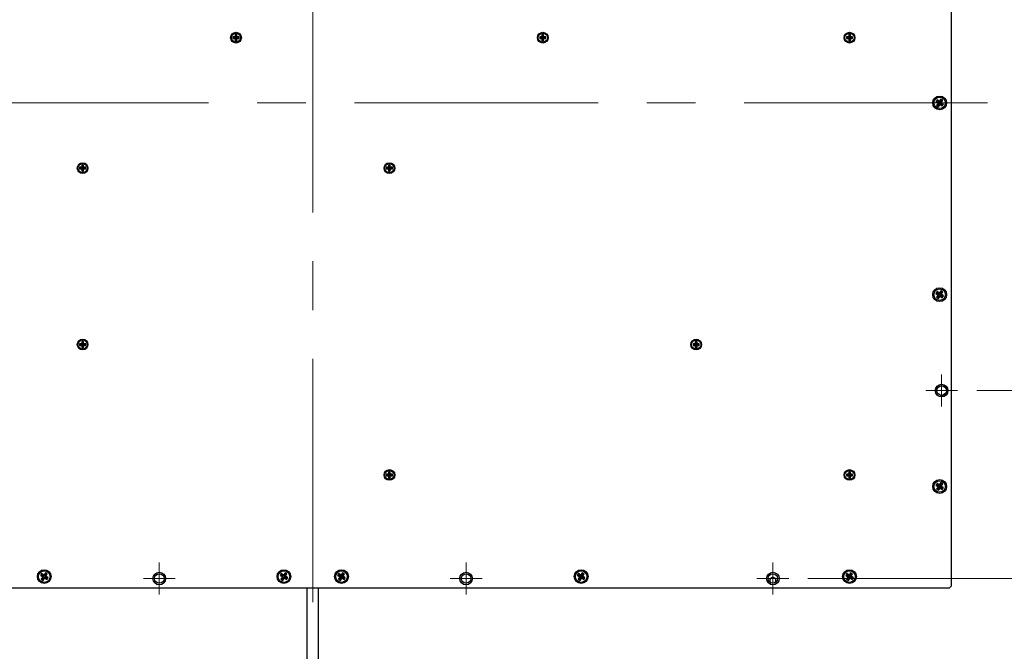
# Model space of a CAD drawing. Header units: millimetres. Extents: x 6 to 294, y 6 to 202.
# Tile 4 of 7: x 204 to 255, y 70 to 103. Entities that reach past the tile are written whole.
import ezdxf

# ---------------------------------------------------------------- set-up
doc = ezdxf.new("R2010")
doc.units = ezdxf.units.MM
doc.linetypes.add('CENTERX2', pattern=[20.32, 12.7, -2.54, 2.54, -2.54])
doc.styles.add('SLDTEXTSTYLE0', font='TXT', dxfattribs={"width": 0.75})
doc.dimstyles.new('SLDDIMSTYLE0', dxfattribs={"dimtxt": 2.116667, "dimasz": 2.5, "dimexe": 0, "dimexo": 0.0625, "dimgap": 0.529167, "dimtad": 1, "dimdec": 1, "dimlfac": 5, "dimrnd": 1e-09, "dimzin": 4, "dimdsep": 46, "dimtxsty": 'SLDTEXTSTYLE0', "dimsah": 1, "dimcen": 0.09, "dimadec": 0, "dimazin": 1, "dimtfac": 1, "dimtdec": 1, "dimtofl": 0, "dimtmove": 0, "dimatfit": 3, "dimfxl": 1, "dimfrac": 2, "dimtolj": 1, "dimtzin": 12, "dimarcsym": 0})

# ---------------------------------------------------------------- blocks, each defined once
blk = doc.blocks.new('_D_6')
at = {"color": 7, "linetype": 'Continuous', "lineweight": 18}
for p, q in [((253.946, 113.713), (262.645, 113.713)), ((261.645, 113.713), (261.645, 83.713)), ((253.946, 83.713), (262.645, 83.713))]:
    blk.add_line(p, q, dxfattribs=at)
for points in [[(261.645, 113.713), (261.295, 111.213), (261.995, 111.213)], [(261.645, 83.713), (261.995, 86.213), (261.295, 86.213)]]:
    blk.add_solid(points, dxfattribs=at)
at = {"color": 7, "linetype": 'Continuous', "lineweight": 18, "insert": (258.916, 95.653), "char_height": 2.1167, "attachment_point": 1, "rotation": 90, "style": 'SLDTEXTSTYLE0'}
blk.add_mtext('150.0', dxfattribs=at)
blk = doc.blocks.new('_D_10')
at = {"color": 7, "linetype": 'Continuous', "lineweight": 18}
for p, q in [((245.146, 123.513), (266.697, 123.513)), ((265.697, 123.513), (265.697, 73.913)), ((245.146, 73.913), (266.697, 73.913))]:
    blk.add_line(p, q, dxfattribs=at)
for points in [[(265.697, 123.513), (265.347, 121.013), (266.047, 121.013)], [(265.697, 73.913), (266.047, 76.413), (265.347, 76.413)]]:
    blk.add_solid(points, dxfattribs=at)
at = {"color": 7, "linetype": 'Continuous', "lineweight": 18, "insert": (262.969, 95.653), "char_height": 2.1167, "attachment_point": 1, "rotation": 90, "style": 'SLDTEXTSTYLE0'}
blk.add_mtext('248.0', dxfattribs=at)
blk = doc.blocks.new('SW_CENTERMARKSYMBOL_3')
at = {"color": 0, "linetype": 'Continuous', "lineweight": 18}
for p, q in [((0, 0.5), (0, 0.83)), ((-0.5, 0), (-0.83, 0)), ((0, 0), (-0.5, 0)), ((0, 0), (0, 0.5)), ((0, 0), (0, -0.5)), ((0, 0), (0.5, 0)), ((0.5, 0), (0.83, 0)), ((0, -0.5), (0, -0.83))]:
    blk.add_line(p, q, dxfattribs=at)
blk = doc.blocks.new('SW_CENTERMARKSYMBOL_4')
at = {"color": 0, "linetype": 'Continuous', "lineweight": 18}
for p, q in [((0, 0.5), (0, 0.83)), ((-0.5, 0), (-0.83, 0)), ((0, 0), (-0.5, 0)), ((0, 0), (0, 0.5)), ((0, 0), (0, -0.5)), ((0, 0), (0.5, 0)), ((0.5, 0), (0.83, 0)), ((0, -0.5), (0, -0.83))]:
    blk.add_line(p, q, dxfattribs=at)
blk = doc.blocks.new('SW_CENTERMARKSYMBOL_5')
at = {"color": 0, "linetype": 'Continuous', "lineweight": 18}
for p, q in [((0, 0.5), (0, 0.83)), ((-0.5, 0), (-0.83, 0)), ((0, 0), (-0.5, 0)), ((0, 0), (0, 0.5)), ((0, 0), (0, -0.5)), ((0, 0), (0.5, 0)), ((0.5, 0), (0.83, 0)), ((0, -0.5), (0, -0.83))]:
    blk.add_line(p, q, dxfattribs=at)
blk = doc.blocks.new('SW_CENTERMARKSYMBOL_10')
at = {"color": 0, "linetype": 'Continuous', "lineweight": 18}
for p, q in [((0, 0.5), (0, 0.83)), ((-0.5, 0), (-0.83, 0)), ((0, 0), (-0.5, 0)), ((0, 0), (0, 0.5)), ((0, 0), (0, -0.5)), ((0, 0), (0.5, 0)), ((0.5, 0), (0.83, 0)), ((0, -0.5), (0, -0.83))]:
    blk.add_line(p, q, dxfattribs=at)

msp = doc.modelspace()

# ---------------------------------------------------------------- linework, layer by layer
at = {"color": 7, "linetype": 'CENTERX2', "lineweight": 18}
for p, q in [((219.316, 126.013), (219.316, 71.413)), ((254.516, 98.713), (184.116, 98.713))]:
    msp.add_line(p, q, dxfattribs=at)
at = {"color": 7, "linetype": 'Continuous', "lineweight": 25}
for p, q in [((252.616, 123.913), (252.616, 73.513)), ((215.361, 102.273), (215.271, 102.273)), ((215.271, 102.273), (215.271, 102.158)), ((215.316, 102.229), (215.271, 102.273)), ((215.317, 102.229), (215.316, 102.229)), ((215.316, 102.229), (215.316, 102.114)), ((215.317, 102.229), (215.361, 102.273)), ((215.317, 102.114), (215.317, 102.229)), ((215.361, 102.158), (215.361, 102.273)), ((231.361, 102.273), (231.271, 102.273)), ((231.271, 102.273), (231.271, 102.158)), ((231.316, 102.229), (231.271, 102.273)), ((231.317, 102.229), (231.316, 102.229)), ((231.316, 102.229), (231.316, 102.114)), ((231.317, 102.229), (231.361, 102.273)), ((231.317, 102.114), (231.317, 102.229)), ((231.361, 102.158), (231.361, 102.273)), ((247.361, 102.273), (247.271, 102.273)), ((247.271, 102.273), (247.271, 102.158)), ((247.316, 102.229), (247.271, 102.273)), ((247.317, 102.229), (247.316, 102.229)), ((247.316, 102.229), (247.316, 102.114)), ((247.317, 102.229), (247.361, 102.273)), ((247.317, 102.114), (247.317, 102.229)), ((247.361, 102.158), (247.361, 102.273)), ((215.271, 102.158), (215.156, 102.158)), ((215.156, 102.158), (215.156, 102.068)), ((215.201, 102.114), (215.156, 102.158)), ((215.201, 102.113), (215.156, 102.068)), ((215.156, 102.068), (215.271, 102.068)), ((215.316, 102.114), (215.201, 102.114)), ((215.201, 102.114), (215.201, 102.113)), ((215.201, 102.113), (215.316, 102.113)), ((215.316, 102.114), (215.271, 102.158)), ((215.316, 102.113), (215.271, 102.068)), ((215.271, 102.068), (215.271, 101.953)), ((215.316, 101.998), (215.271, 101.953)), ((215.271, 101.953), (215.361, 101.953)), ((215.316, 102.113), (215.316, 101.998)), ((215.316, 101.998), (215.317, 101.998)), ((215.317, 102.114), (215.361, 102.158)), ((215.432, 102.114), (215.317, 102.114)), ((215.317, 102.113), (215.361, 102.068)), ((215.317, 102.113), (215.432, 102.113)), ((215.317, 101.998), (215.317, 102.113)), ((215.317, 101.998), (215.361, 101.953)), ((215.476, 102.158), (215.361, 102.158)), ((215.361, 101.953), (215.361, 102.068)), ((215.361, 102.068), (215.476, 102.068)), ((215.432, 102.114), (215.476, 102.158)), ((215.432, 102.113), (215.432, 102.114)), ((215.432, 102.113), (215.476, 102.068)), ((215.476, 102.068), (215.476, 102.158)), ((231.271, 102.158), (231.156, 102.158)), ((231.156, 102.158), (231.156, 102.068)), ((231.201, 102.114), (231.156, 102.158)), ((231.201, 102.113), (231.156, 102.068)), ((231.156, 102.068), (231.271, 102.068)), ((231.316, 102.114), (231.201, 102.114)), ((231.201, 102.114), (231.201, 102.113)), ((231.201, 102.113), (231.316, 102.113)), ((231.316, 102.114), (231.271, 102.158)), ((231.316, 102.113), (231.271, 102.068)), ((231.271, 102.068), (231.271, 101.953)), ((231.316, 101.998), (231.271, 101.953)), ((231.271, 101.953), (231.361, 101.953)), ((231.316, 102.113), (231.316, 101.998)), ((231.316, 101.998), (231.317, 101.998)), ((231.317, 102.114), (231.361, 102.158)), ((231.432, 102.114), (231.317, 102.114)), ((231.317, 102.113), (231.361, 102.068)), ((231.317, 102.113), (231.432, 102.113)), ((231.317, 101.998), (231.317, 102.113)), ((231.317, 101.998), (231.361, 101.953)), ((231.476, 102.158), (231.361, 102.158)), ((231.361, 101.953), (231.361, 102.068)), ((231.361, 102.068), (231.476, 102.068)), ((231.432, 102.114), (231.476, 102.158)), ((231.432, 102.113), (231.432, 102.114)), ((231.432, 102.113), (231.476, 102.068)), ((231.476, 102.068), (231.476, 102.158)), ((247.271, 102.158), (247.156, 102.158)), ((247.156, 102.158), (247.156, 102.068)), ((247.201, 102.114), (247.156, 102.158)), ((247.201, 102.113), (247.156, 102.068)), ((247.156, 102.068), (247.271, 102.068)), ((247.316, 102.114), (247.201, 102.114)), ((247.201, 102.114), (247.201, 102.113)), ((247.201, 102.113), (247.316, 102.113)), ((247.316, 102.114), (247.271, 102.158)), ((247.316, 102.113), (247.271, 102.068)), ((247.271, 102.068), (247.271, 101.953)), ((247.316, 101.998), (247.271, 101.953)), ((247.271, 101.953), (247.361, 101.953)), ((247.316, 102.113), (247.316, 101.998)), ((247.316, 101.998), (247.317, 101.998)), ((247.317, 102.114), (247.361, 102.158)), ((247.432, 102.114), (247.317, 102.114)), ((247.317, 102.113), (247.361, 102.068)), ((247.317, 102.113), (247.432, 102.113)), ((247.317, 101.998), (247.317, 102.113)), ((247.317, 101.998), (247.361, 101.953)), ((247.476, 102.158), (247.361, 102.158)), ((247.361, 101.953), (247.361, 102.068)), ((247.361, 102.068), (247.476, 102.068)), ((247.432, 102.114), (247.476, 102.158)), ((247.432, 102.113), (247.432, 102.114)), ((247.432, 102.113), (247.476, 102.068)), ((247.476, 102.068), (247.476, 102.158)), ((251.879, 98.871), (251.815, 98.769)), ((251.876, 98.783), (251.815, 98.769)), ((251.815, 98.769), (251.933, 98.695)), ((251.933, 98.695), (251.859, 98.576)), ((251.893, 98.809), (251.876, 98.783)), ((251.876, 98.783), (251.995, 98.708)), ((251.997, 98.796), (251.879, 98.871)), ((251.893, 98.809), (251.879, 98.871)), ((252.011, 98.735), (251.893, 98.809)), ((251.995, 98.708), (251.92, 98.59)), ((251.995, 98.708), (251.933, 98.695)), ((251.946, 98.573), (252.021, 98.692)), ((251.96, 98.512), (252.035, 98.63)), ((252.072, 98.914), (251.997, 98.796)), ((252.011, 98.735), (251.997, 98.796)), ((252.086, 98.853), (252.011, 98.735)), ((252.021, 98.692), (252.035, 98.63)), ((252.021, 98.692), (252.139, 98.617)), ((252.035, 98.63), (252.153, 98.556)), ((252.037, 98.718), (252.112, 98.836)), ((252.037, 98.718), (252.099, 98.732)), ((252.156, 98.643), (252.037, 98.718)), ((252.174, 98.85), (252.072, 98.914)), ((252.086, 98.853), (252.072, 98.914)), ((252.112, 98.836), (252.086, 98.853)), ((252.099, 98.732), (252.174, 98.85)), ((252.217, 98.657), (252.099, 98.732)), ((252.112, 98.836), (252.174, 98.85)), ((252.139, 98.617), (252.156, 98.643)), ((252.139, 98.617), (252.153, 98.556)), ((252.153, 98.556), (252.217, 98.657)), ((252.156, 98.643), (252.217, 98.657)), ((251.92, 98.59), (251.859, 98.576)), ((251.859, 98.576), (251.96, 98.512)), ((251.92, 98.59), (251.946, 98.573)), ((251.946, 98.573), (251.96, 98.512)), ((207.271, 95.358), (207.156, 95.358)), ((207.156, 95.358), (207.156, 95.268)), ((207.201, 95.314), (207.156, 95.358)), ((207.201, 95.313), (207.156, 95.268)), ((207.156, 95.268), (207.271, 95.268)), ((207.316, 95.314), (207.201, 95.314)), ((207.201, 95.314), (207.201, 95.313)), ((207.201, 95.313), (207.316, 95.313)), ((207.361, 95.473), (207.271, 95.473)), ((207.271, 95.473), (207.271, 95.358)), ((207.316, 95.429), (207.271, 95.473)), ((207.316, 95.314), (207.271, 95.358)), ((207.316, 95.313), (207.271, 95.268)), ((207.271, 95.268), (207.271, 95.153)), ((207.316, 95.198), (207.271, 95.153)), ((207.271, 95.153), (207.361, 95.153)), ((207.317, 95.429), (207.316, 95.429)), ((207.316, 95.429), (207.316, 95.314)), ((207.316, 95.313), (207.316, 95.198)), ((207.316, 95.198), (207.317, 95.198)), ((207.317, 95.429), (207.361, 95.473)), ((207.317, 95.314), (207.317, 95.429)), ((207.317, 95.314), (207.361, 95.358)), ((207.432, 95.314), (207.317, 95.314)), ((207.317, 95.313), (207.361, 95.268)), ((207.317, 95.313), (207.432, 95.313)), ((207.317, 95.198), (207.317, 95.313)), ((207.317, 95.198), (207.361, 95.153)), ((207.361, 95.358), (207.361, 95.473)), ((207.476, 95.358), (207.361, 95.358)), ((207.361, 95.153), (207.361, 95.268)), ((207.361, 95.268), (207.476, 95.268)), ((207.432, 95.314), (207.476, 95.358)), ((207.432, 95.313), (207.432, 95.314)), ((207.432, 95.313), (207.476, 95.268)), ((207.476, 95.268), (207.476, 95.358)), ((223.271, 95.358), (223.156, 95.358)), ((223.156, 95.358), (223.156, 95.268)), ((223.201, 95.314), (223.156, 95.358)), ((223.201, 95.313), (223.156, 95.268)), ((223.156, 95.268), (223.271, 95.268)), ((223.316, 95.314), (223.201, 95.314)), ((223.201, 95.314), (223.201, 95.313)), ((223.201, 95.313), (223.316, 95.313)), ((223.361, 95.473), (223.271, 95.473)), ((223.271, 95.473), (223.271, 95.358)), ((223.316, 95.429), (223.271, 95.473)), ((223.316, 95.314), (223.271, 95.358)), ((223.316, 95.313), (223.271, 95.268)), ((223.271, 95.268), (223.271, 95.153)), ((223.316, 95.198), (223.271, 95.153)), ((223.271, 95.153), (223.361, 95.153)), ((223.317, 95.429), (223.316, 95.429)), ((223.316, 95.429), (223.316, 95.314)), ((223.316, 95.313), (223.316, 95.198)), ((223.316, 95.198), (223.317, 95.198)), ((223.317, 95.429), (223.361, 95.473)), ((223.317, 95.314), (223.317, 95.429)), ((223.317, 95.314), (223.361, 95.358)), ((223.432, 95.314), (223.317, 95.314)), ((223.317, 95.313), (223.361, 95.268)), ((223.317, 95.313), (223.432, 95.313)), ((223.317, 95.198), (223.317, 95.313)), ((223.317, 95.198), (223.361, 95.153)), ((223.361, 95.358), (223.361, 95.473)), ((223.476, 95.358), (223.361, 95.358)), ((223.361, 95.153), (223.361, 95.268)), ((223.361, 95.268), (223.476, 95.268)), ((223.432, 95.314), (223.476, 95.358)), ((223.432, 95.313), (223.432, 95.314)), ((223.432, 95.313), (223.476, 95.268)), ((223.476, 95.268), (223.476, 95.358)), ((251.879, 88.871), (251.815, 88.769)), ((251.997, 88.796), (251.879, 88.871)), ((251.893, 88.809), (251.879, 88.871)), ((252.072, 88.914), (251.997, 88.796)), ((252.086, 88.853), (252.011, 88.735)), ((252.174, 88.85), (252.072, 88.914)), ((252.086, 88.853), (252.072, 88.914)), ((252.112, 88.836), (252.086, 88.853)), ((252.099, 88.732), (252.174, 88.85)), ((252.112, 88.836), (252.174, 88.85)), ((251.876, 88.783), (251.815, 88.769)), ((251.815, 88.769), (251.933, 88.695)), ((251.933, 88.695), (251.859, 88.576)), ((251.92, 88.59), (251.859, 88.576)), ((251.859, 88.576), (251.96, 88.512)), ((251.893, 88.809), (251.876, 88.783)), ((251.876, 88.783), (251.995, 88.708)), ((252.011, 88.735), (251.893, 88.809)), ((251.995, 88.708), (251.92, 88.59)), ((251.92, 88.59), (251.946, 88.573)), ((251.995, 88.708), (251.933, 88.695)), ((251.946, 88.573), (252.021, 88.692)), ((251.946, 88.573), (251.96, 88.512)), ((251.96, 88.512), (252.035, 88.63)), ((252.011, 88.735), (251.997, 88.796)), ((252.021, 88.692), (252.035, 88.63)), ((252.021, 88.692), (252.139, 88.617)), ((252.035, 88.63), (252.153, 88.556)), ((252.037, 88.718), (252.112, 88.836)), ((252.037, 88.718), (252.099, 88.732)), ((252.156, 88.643), (252.037, 88.718)), ((252.217, 88.657), (252.099, 88.732)), ((252.139, 88.617), (252.156, 88.643)), ((252.139, 88.617), (252.153, 88.556)), ((252.153, 88.556), (252.217, 88.657)), ((252.156, 88.643), (252.217, 88.657)), ((207.271, 86.158), (207.156, 86.158)), ((207.156, 86.158), (207.156, 86.068)), ((207.201, 86.114), (207.156, 86.158)), ((207.201, 86.113), (207.156, 86.068)), ((207.156, 86.068), (207.271, 86.068)), ((207.316, 86.114), (207.201, 86.114)), ((207.201, 86.114), (207.201, 86.113)), ((207.201, 86.113), (207.316, 86.113)), ((207.361, 86.273), (207.271, 86.273)), ((207.271, 86.273), (207.271, 86.158)), ((207.316, 86.229), (207.271, 86.273)), ((207.316, 86.114), (207.271, 86.158)), ((207.316, 86.113), (207.271, 86.068)), ((207.271, 86.068), (207.271, 85.953)), ((207.316, 85.998), (207.271, 85.953)), ((207.271, 85.953), (207.361, 85.953)), ((207.317, 86.229), (207.316, 86.229)), ((207.316, 86.229), (207.316, 86.114)), ((207.316, 86.113), (207.316, 85.998)), ((207.316, 85.998), (207.317, 85.998)), ((207.317, 86.229), (207.361, 86.273)), ((207.317, 86.114), (207.317, 86.229)), ((207.317, 86.114), (207.361, 86.158)), ((207.432, 86.114), (207.317, 86.114)), ((207.317, 86.113), (207.361, 86.068)), ((207.317, 86.113), (207.432, 86.113)), ((207.317, 85.998), (207.317, 86.113)), ((207.317, 85.998), (207.361, 85.953)), ((207.361, 86.158), (207.361, 86.273)), ((207.476, 86.158), (207.361, 86.158)), ((207.361, 85.953), (207.361, 86.068)), ((207.361, 86.068), (207.476, 86.068)), ((207.432, 86.114), (207.476, 86.158)), ((207.432, 86.113), (207.432, 86.114)), ((207.432, 86.113), (207.476, 86.068)), ((207.476, 86.068), (207.476, 86.158)), ((239.271, 86.158), (239.156, 86.158)), ((239.156, 86.158), (239.156, 86.068)), ((239.201, 86.114), (239.156, 86.158)), ((239.201, 86.113), (239.156, 86.068)), ((239.156, 86.068), (239.271, 86.068)), ((239.316, 86.114), (239.201, 86.114)), ((239.201, 86.114), (239.201, 86.113)), ((239.201, 86.113), (239.316, 86.113)), ((239.361, 86.273), (239.271, 86.273)), ((239.271, 86.273), (239.271, 86.158)), ((239.316, 86.229), (239.271, 86.273)), ((239.316, 86.114), (239.271, 86.158)), ((239.316, 86.113), (239.271, 86.068)), ((239.271, 86.068), (239.271, 85.953)), ((239.316, 85.998), (239.271, 85.953)), ((239.271, 85.953), (239.361, 85.953)), ((239.317, 86.229), (239.316, 86.229)), ((239.316, 86.229), (239.316, 86.114)), ((239.316, 86.113), (239.316, 85.998)), ((239.316, 85.998), (239.317, 85.998)), ((239.317, 86.229), (239.361, 86.273)), ((239.317, 86.114), (239.317, 86.229)), ((239.317, 86.114), (239.361, 86.158)), ((239.432, 86.114), (239.317, 86.114)), ((239.317, 86.113), (239.361, 86.068)), ((239.317, 86.113), (239.432, 86.113)), ((239.317, 85.998), (239.317, 86.113)), ((239.317, 85.998), (239.361, 85.953)), ((239.361, 86.158), (239.361, 86.273)), ((239.476, 86.158), (239.361, 86.158)), ((239.361, 85.953), (239.361, 86.068)), ((239.361, 86.068), (239.476, 86.068)), ((239.432, 86.114), (239.476, 86.158)), ((239.432, 86.113), (239.432, 86.114)), ((239.432, 86.113), (239.476, 86.068)), ((239.476, 86.068), (239.476, 86.158)), ((223.271, 79.358), (223.156, 79.358)), ((223.156, 79.358), (223.156, 79.268)), ((223.201, 79.314), (223.156, 79.358)), ((223.201, 79.313), (223.156, 79.268)), ((223.156, 79.268), (223.271, 79.268)), ((223.316, 79.314), (223.201, 79.314)), ((223.201, 79.314), (223.201, 79.313)), ((223.201, 79.313), (223.316, 79.313)), ((223.361, 79.473), (223.271, 79.473)), ((223.271, 79.473), (223.271, 79.358)), ((223.316, 79.429), (223.271, 79.473)), ((223.316, 79.314), (223.271, 79.358)), ((223.316, 79.313), (223.271, 79.268)), ((223.271, 79.268), (223.271, 79.153)), ((223.316, 79.198), (223.271, 79.153)), ((223.271, 79.153), (223.361, 79.153)), ((223.317, 79.429), (223.316, 79.429)), ((223.316, 79.429), (223.316, 79.314)), ((223.316, 79.313), (223.316, 79.198)), ((223.316, 79.198), (223.317, 79.198)), ((223.317, 79.429), (223.361, 79.473)), ((223.317, 79.314), (223.317, 79.429)), ((223.317, 79.314), (223.361, 79.358)), ((223.432, 79.314), (223.317, 79.314)), ((223.317, 79.313), (223.361, 79.268)), ((223.317, 79.313), (223.432, 79.313)), ((223.317, 79.198), (223.317, 79.313)), ((223.317, 79.198), (223.361, 79.153)), ((223.361, 79.358), (223.361, 79.473)), ((223.476, 79.358), (223.361, 79.358)), ((223.361, 79.153), (223.361, 79.268)), ((223.361, 79.268), (223.476, 79.268)), ((223.432, 79.314), (223.476, 79.358)), ((223.432, 79.313), (223.432, 79.314)), ((223.432, 79.313), (223.476, 79.268)), ((223.476, 79.268), (223.476, 79.358)), ((247.271, 79.358), (247.156, 79.358)), ((247.156, 79.358), (247.156, 79.268)), ((247.201, 79.314), (247.156, 79.358)), ((247.201, 79.313), (247.156, 79.268)), ((247.156, 79.268), (247.271, 79.268)), ((247.316, 79.314), (247.201, 79.314)), ((247.201, 79.314), (247.201, 79.313)), ((247.201, 79.313), (247.316, 79.313)), ((247.361, 79.473), (247.271, 79.473)), ((247.271, 79.473), (247.271, 79.358)), ((247.316, 79.429), (247.271, 79.473)), ((247.316, 79.314), (247.271, 79.358)), ((247.316, 79.313), (247.271, 79.268)), ((247.271, 79.268), (247.271, 79.153)), ((247.316, 79.198), (247.271, 79.153)), ((247.271, 79.153), (247.361, 79.153)), ((247.317, 79.429), (247.316, 79.429)), ((247.316, 79.429), (247.316, 79.314)), ((247.316, 79.313), (247.316, 79.198)), ((247.316, 79.198), (247.317, 79.198)), ((247.317, 79.429), (247.361, 79.473)), ((247.317, 79.314), (247.317, 79.429)), ((247.317, 79.314), (247.361, 79.358)), ((247.432, 79.314), (247.317, 79.314)), ((247.317, 79.313), (247.361, 79.268)), ((247.317, 79.313), (247.432, 79.313)), ((247.317, 79.198), (247.317, 79.313)), ((247.317, 79.198), (247.361, 79.153)), ((247.361, 79.358), (247.361, 79.473)), ((247.476, 79.358), (247.361, 79.358)), ((247.361, 79.153), (247.361, 79.268)), ((247.361, 79.268), (247.476, 79.268)), ((247.432, 79.314), (247.476, 79.358)), ((247.432, 79.313), (247.432, 79.314)), ((247.432, 79.313), (247.476, 79.268)), ((247.476, 79.268), (247.476, 79.358)), ((251.879, 78.871), (251.815, 78.769)), ((251.876, 78.783), (251.815, 78.769)), ((251.815, 78.769), (251.933, 78.695)), ((251.933, 78.695), (251.859, 78.576)), ((251.92, 78.59), (251.859, 78.576)), ((251.859, 78.576), (251.96, 78.512)), ((251.893, 78.809), (251.876, 78.783)), ((251.876, 78.783), (251.995, 78.708)), ((251.997, 78.796), (251.879, 78.871)), ((251.893, 78.809), (251.879, 78.871)), ((252.011, 78.735), (251.893, 78.809)), ((251.995, 78.708), (251.92, 78.59)), ((251.92, 78.59), (251.946, 78.573)), ((251.995, 78.708), (251.933, 78.695)), ((251.946, 78.573), (252.021, 78.692)), ((251.946, 78.573), (251.96, 78.512)), ((251.96, 78.512), (252.035, 78.63)), ((252.072, 78.914), (251.997, 78.796)), ((252.011, 78.735), (251.997, 78.796)), ((252.086, 78.853), (252.011, 78.735)), ((252.021, 78.692), (252.035, 78.63)), ((252.021, 78.692), (252.139, 78.617)), ((252.035, 78.63), (252.153, 78.556)), ((252.037, 78.718), (252.112, 78.836)), ((252.037, 78.718), (252.099, 78.732)), ((252.156, 78.643), (252.037, 78.718)), ((252.174, 78.85), (252.072, 78.914)), ((252.086, 78.853), (252.072, 78.914)), ((252.112, 78.836), (252.086, 78.853)), ((252.099, 78.732), (252.174, 78.85)), ((252.217, 78.657), (252.099, 78.732)), ((252.112, 78.836), (252.174, 78.85)), ((252.139, 78.617), (252.156, 78.643)), ((252.139, 78.617), (252.153, 78.556)), ((252.153, 78.556), (252.217, 78.657)), ((252.156, 78.643), (252.217, 78.657)), ((205.179, 74.171), (205.115, 74.069)), ((205.176, 74.083), (205.115, 74.069)), ((205.115, 74.069), (205.233, 73.995)), ((205.233, 73.995), (205.159, 73.876)), ((205.193, 74.109), (205.176, 74.083)), ((205.176, 74.083), (205.295, 74.008)), ((205.297, 74.096), (205.179, 74.171)), ((205.193, 74.109), (205.179, 74.171)), ((205.311, 74.035), (205.193, 74.109)), ((205.295, 74.008), (205.22, 73.89)), ((205.295, 74.008), (205.233, 73.995)), ((205.246, 73.873), (205.321, 73.992)), ((205.372, 74.214), (205.297, 74.096)), ((205.311, 74.035), (205.297, 74.096)), ((205.386, 74.153), (205.311, 74.035)), ((205.321, 73.992), (205.335, 73.93)), ((205.321, 73.992), (205.439, 73.917)), ((205.337, 74.018), (205.412, 74.136)), ((205.337, 74.018), (205.399, 74.032)), ((205.456, 73.943), (205.337, 74.018)), ((205.474, 74.15), (205.372, 74.214)), ((205.386, 74.153), (205.372, 74.214)), ((205.412, 74.136), (205.386, 74.153)), ((205.399, 74.032), (205.474, 74.15)), ((205.517, 73.957), (205.399, 74.032)), ((205.412, 74.136), (205.474, 74.15)), ((205.453, 73.856), (205.517, 73.957)), ((205.456, 73.943), (205.517, 73.957)), ((217.679, 74.171), (217.615, 74.069)), ((217.676, 74.083), (217.615, 74.069)), ((217.615, 74.069), (217.733, 73.995)), ((217.733, 73.995), (217.659, 73.876)), ((217.693, 74.109), (217.676, 74.083)), ((217.676, 74.083), (217.795, 74.008)), ((217.797, 74.096), (217.679, 74.171)), ((217.693, 74.109), (217.679, 74.171)), ((217.811, 74.035), (217.693, 74.109)), ((217.795, 74.008), (217.72, 73.89)), ((217.795, 74.008), (217.733, 73.995)), ((217.746, 73.873), (217.821, 73.992)), ((217.872, 74.214), (217.797, 74.096)), ((217.811, 74.035), (217.797, 74.096)), ((217.886, 74.153), (217.811, 74.035)), ((217.821, 73.992), (217.835, 73.93)), ((217.821, 73.992), (217.939, 73.917)), ((217.837, 74.018), (217.912, 74.136)), ((217.837, 74.018), (217.899, 74.032)), ((217.956, 73.943), (217.837, 74.018)), ((217.974, 74.15), (217.872, 74.214)), ((217.886, 74.153), (217.872, 74.214)), ((217.912, 74.136), (217.886, 74.153)), ((217.899, 74.032), (217.974, 74.15)), ((218.017, 73.957), (217.899, 74.032)), ((217.912, 74.136), (217.974, 74.15)), ((217.953, 73.856), (218.017, 73.957)), ((217.956, 73.943), (218.017, 73.957)), ((220.679, 74.171), (220.615, 74.069)), ((220.676, 74.083), (220.615, 74.069)), ((220.615, 74.069), (220.733, 73.995)), ((220.733, 73.995), (220.659, 73.876)), ((220.693, 74.109), (220.676, 74.083)), ((220.676, 74.083), (220.795, 74.008)), ((220.797, 74.096), (220.679, 74.171)), ((220.693, 74.109), (220.679, 74.171)), ((220.811, 74.035), (220.693, 74.109)), ((220.795, 74.008), (220.72, 73.89)), ((220.795, 74.008), (220.733, 73.995)), ((220.746, 73.873), (220.821, 73.992)), ((220.872, 74.214), (220.797, 74.096)), ((220.811, 74.035), (220.797, 74.096)), ((220.886, 74.153), (220.811, 74.035)), ((220.821, 73.992), (220.835, 73.93)), ((220.821, 73.992), (220.939, 73.917)), ((220.837, 74.018), (220.912, 74.136)), ((220.837, 74.018), (220.899, 74.032)), ((220.956, 73.943), (220.837, 74.018)), ((220.974, 74.15), (220.872, 74.214)), ((220.886, 74.153), (220.872, 74.214)), ((220.912, 74.136), (220.886, 74.153)), ((220.899, 74.032), (220.974, 74.15)), ((221.017, 73.957), (220.899, 74.032)), ((220.912, 74.136), (220.974, 74.15)), ((220.953, 73.856), (221.017, 73.957)), ((220.956, 73.943), (221.017, 73.957)), ((233.179, 74.171), (233.115, 74.069)), ((233.176, 74.083), (233.115, 74.069)), ((233.115, 74.069), (233.233, 73.995)), ((233.233, 73.995), (233.159, 73.876)), ((233.193, 74.109), (233.176, 74.083)), ((233.176, 74.083), (233.295, 74.008)), ((233.297, 74.096), (233.179, 74.171)), ((233.193, 74.109), (233.179, 74.171)), ((233.311, 74.035), (233.193, 74.109)), ((233.295, 74.008), (233.22, 73.89)), ((233.295, 74.008), (233.233, 73.995)), ((233.246, 73.873), (233.321, 73.992)), ((233.372, 74.214), (233.297, 74.096)), ((233.311, 74.035), (233.297, 74.096)), ((233.386, 74.153), (233.311, 74.035)), ((233.321, 73.992), (233.335, 73.93)), ((233.321, 73.992), (233.439, 73.917)), ((233.337, 74.018), (233.412, 74.136)), ((233.337, 74.018), (233.399, 74.032)), ((233.456, 73.943), (233.337, 74.018)), ((233.474, 74.15), (233.372, 74.214)), ((233.386, 74.153), (233.372, 74.214)), ((233.412, 74.136), (233.386, 74.153)), ((233.399, 74.032), (233.474, 74.15)), ((233.517, 73.957), (233.399, 74.032)), ((233.412, 74.136), (233.474, 74.15)), ((233.453, 73.856), (233.517, 73.957)), ((233.456, 73.943), (233.517, 73.957)), ((247.179, 74.171), (247.115, 74.069)), ((247.176, 74.083), (247.115, 74.069)), ((247.115, 74.069), (247.233, 73.995)), ((247.233, 73.995), (247.159, 73.876)), ((247.193, 74.109), (247.176, 74.083)), ((247.176, 74.083), (247.295, 74.008)), ((247.297, 74.096), (247.179, 74.171)), ((247.193, 74.109), (247.179, 74.171)), ((247.311, 74.035), (247.193, 74.109)), ((247.295, 74.008), (247.22, 73.89)), ((247.295, 74.008), (247.233, 73.995)), ((247.246, 73.873), (247.321, 73.992)), ((247.372, 74.214), (247.297, 74.096)), ((247.311, 74.035), (247.297, 74.096)), ((247.386, 74.153), (247.311, 74.035)), ((247.321, 73.992), (247.335, 73.93)), ((247.321, 73.992), (247.439, 73.917)), ((247.337, 74.018), (247.412, 74.136)), ((247.337, 74.018), (247.399, 74.032)), ((247.456, 73.943), (247.337, 74.018)), ((247.474, 74.15), (247.372, 74.214)), ((247.386, 74.153), (247.372, 74.214)), ((247.412, 74.136), (247.386, 74.153)), ((247.399, 74.032), (247.474, 74.15)), ((247.517, 73.957), (247.399, 74.032)), ((247.412, 74.136), (247.474, 74.15)), ((247.453, 73.856), (247.517, 73.957)), ((247.456, 73.943), (247.517, 73.957)), ((205.22, 73.89), (205.159, 73.876)), ((205.159, 73.876), (205.26, 73.812)), ((205.22, 73.89), (205.246, 73.873)), ((205.246, 73.873), (205.26, 73.812)), ((205.26, 73.812), (205.335, 73.93)), ((205.335, 73.93), (205.453, 73.856)), ((205.439, 73.917), (205.456, 73.943)), ((205.439, 73.917), (205.453, 73.856)), ((217.72, 73.89), (217.659, 73.876)), ((217.659, 73.876), (217.76, 73.812)), ((217.72, 73.89), (217.746, 73.873)), ((217.746, 73.873), (217.76, 73.812)), ((217.76, 73.812), (217.835, 73.93)), ((217.835, 73.93), (217.953, 73.856)), ((217.939, 73.917), (217.956, 73.943)), ((217.939, 73.917), (217.953, 73.856)), ((220.72, 73.89), (220.659, 73.876)), ((220.659, 73.876), (220.76, 73.812)), ((220.72, 73.89), (220.746, 73.873)), ((220.746, 73.873), (220.76, 73.812)), ((220.76, 73.812), (220.835, 73.93)), ((220.835, 73.93), (220.953, 73.856)), ((220.939, 73.917), (220.956, 73.943)), ((220.939, 73.917), (220.953, 73.856)), ((233.22, 73.89), (233.159, 73.876)), ((233.159, 73.876), (233.26, 73.812)), ((233.22, 73.89), (233.246, 73.873)), ((233.246, 73.873), (233.26, 73.812)), ((233.26, 73.812), (233.335, 73.93)), ((233.335, 73.93), (233.453, 73.856)), ((233.439, 73.917), (233.456, 73.943)), ((233.439, 73.917), (233.453, 73.856)), ((247.22, 73.89), (247.159, 73.876)), ((247.159, 73.876), (247.26, 73.812)), ((247.22, 73.89), (247.246, 73.873)), ((247.246, 73.873), (247.26, 73.812)), ((247.26, 73.812), (247.335, 73.93)), ((247.335, 73.93), (247.453, 73.856)), ((247.439, 73.917), (247.456, 73.943)), ((247.439, 73.917), (247.453, 73.856)), ((252.516, 73.413), (252.616, 73.513)), ((252.516, 73.413), (186.116, 73.413)), ((219.016, 73.413), (219.016, 62.548)), ((219.616, 62.548), (219.616, 73.413))]:
    msp.add_line(p, q, dxfattribs=at)
for centre, radius in [((215.316, 102.113), 0.28), ((215.316, 102.113), 0.24), ((231.316, 102.113), 0.28), ((231.316, 102.113), 0.24), ((247.316, 102.113), 0.28), ((247.316, 102.113), 0.24), ((252.016, 98.713), 0.36), ((252.016, 98.713), 0.3), ((207.316, 95.313), 0.28), ((207.316, 95.313), 0.24), ((223.316, 95.313), 0.28), ((223.316, 95.313), 0.24), ((252.016, 88.713), 0.36), ((252.016, 88.713), 0.3), ((207.316, 86.113), 0.28), ((207.316, 86.113), 0.24), ((239.316, 86.113), 0.28), ((239.316, 86.113), 0.24), ((252.116, 83.713), 0.33), ((252.116, 83.713), 0.25), ((223.316, 79.313), 0.28), ((223.316, 79.313), 0.24), ((247.316, 79.313), 0.28), ((247.316, 79.313), 0.24), ((252.016, 78.713), 0.36), ((252.016, 78.713), 0.3), ((205.316, 74.013), 0.36), ((205.316, 74.013), 0.3), ((211.316, 73.913), 0.33), ((211.316, 73.913), 0.25), ((217.816, 74.013), 0.36), ((217.816, 74.013), 0.3), ((220.816, 74.013), 0.36), ((220.816, 74.013), 0.3), ((227.316, 73.913), 0.33), ((227.316, 73.913), 0.25), ((233.316, 74.013), 0.36), ((233.316, 74.013), 0.3), ((243.316, 73.913), 0.33), ((243.316, 73.913), 0.25), ((247.316, 74.013), 0.36), ((247.316, 74.013), 0.3)]:
    msp.add_circle(centre, radius, dxfattribs=at)
at = {"color": 7, "linetype": 'Continuous', "lineweight": 0}
msp.add_arc((252.116, 83.713), 0.3, 255, 195, dxfattribs=at)
at = {"color": 7, "linetype": 'Continuous', "lineweight": 25}
for start, end in [(302.7938, 180), (180, 237.2062)]:
    msp.add_arc((243.316, 73.813), 0.16, start, end, dxfattribs=at)

# ---------------------------------------------------------------- block references
at = {"color": 7, "linetype": 'Continuous', "lineweight": 18}
for name, p in [('SW_CENTERMARKSYMBOL_3', (252.116, 83.713)), ('SW_CENTERMARKSYMBOL_5', (211.316, 73.913)), ('SW_CENTERMARKSYMBOL_4', (227.316, 73.913)), ('SW_CENTERMARKSYMBOL_10', (243.316, 73.913))]:
    msp.add_blockref(name, p, dxfattribs=at)

# ---------------------------------------------------------------- dimensions: what is measured, and where the dimension line sits
for base, p1, p2, picture, middle in [((265.697, 73.913), (244.146, 123.513), (244.146, 73.913), '_D_10', (265.697, 99.171)), ((261.645, 83.713), (252.946, 113.713), (252.946, 83.713), '_D_6', (261.645, 99.171))]:
    dim = msp.add_linear_dim(base=base, p1=p1, p2=p2, angle=90, dimstyle='SLDDIMSTYLE0', dxfattribs=at)
    dim.commit()
    dim.dimension.update_dxf_attribs({"geometry": picture, "text_midpoint": middle, "dimtype": 160})

doc.saveas('drawing.dxf')
